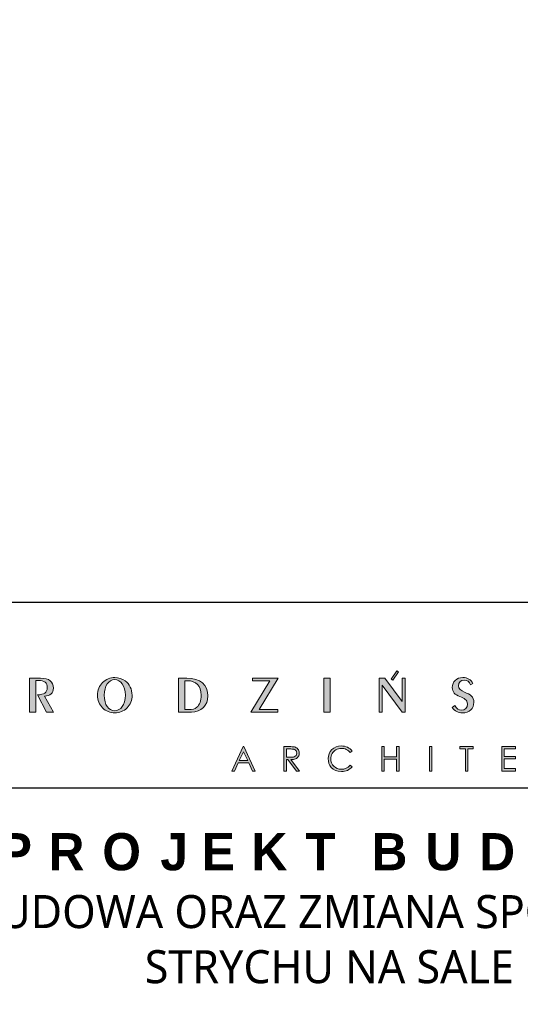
# Model space of a CAD drawing. Header units: millimetres. Extents: x 80301 to 146489, y -78581 to -28273.
# Tile 116 of 135: x 130053 to 130295, y -65999 to -65523. Entities that reach past the tile are written whole.
import ezdxf

# ---------------------------------------------------------------- set-up
doc = ezdxf.new("R2010")
doc.units = ezdxf.units.MM
doc.layers.get('0').update_dxf_attribs({"lineweight": 0})
doc.layers.add('A-przekrycieram.ART', color=7, linetype='Continuous', lineweight=0, true_color=0xffffff)
doc.layers.add('opis..KF', color=250, linetype='Continuous', lineweight=15)
doc.styles.add('ARCH', font='segoeuil.ttf')

# ---------------------------------------------------------------- blocks, each defined once
blk = doc.blocks.new('A$C3E4B4AA6')
at = {"layer": 'opis..KF', "lineweight": 0}
h = blk.add_hatch(color=256, dxfattribs=at)
h.dxf.hatch_style = 1
edge = h.paths.add_edge_path()
edge.add_spline(control_points=[(261.21, 40.88), (261.21, 40.88), (256.36, 49.43), (256.36, 49.43), (256.36, 49.43), (259.43, 49.58), (261.11, 51.19), (261.11, 53.77), (261.11, 53.77), (261.11, 57.23), (258.82, 59.11), (254.24, 59.11), (254.24, 59.11), (254.24, 59.11), (248.27, 59.11), (248.27, 59.11), (248.27, 59.11), (248.27, 59.11), (248.27, 40.88), (248.27, 40.88), (248.27, 40.88), (248.27, 40.88), (251.66, 40.88), (251.66, 40.88), (251.66, 40.88), (251.66, 40.88), (251.66, 57.94), (251.66, 57.94), (251.66, 57.94), (251.66, 57.94), (253.05, 57.94), (253.05, 57.94), (253.05, 57.94), (256.22, 57.94), (257.78, 56.62), (257.78, 53.92), (257.78, 53.92), (257.78, 51.31), (256.14, 50.36), (252.51, 50.12), (252.51, 50.12), (252.51, 50.12), (257.41, 40.88), (257.41, 40.88), (257.41, 40.88), (257.41, 40.88), (261.21, 40.88), (261.21, 40.88)], knot_values=[0, 0, 0, 0, 0.076923, 0.076923, 0.076923, 0.077023, 0.153846, 0.153846, 0.153846, 0.153946, 0.230769, 0.230769, 0.230769, 0.230869, 0.307692, 0.307692, 0.307692, 0.307792, 0.384615, 0.384615, 0.384615, 0.384715, 0.461538, 0.461538, 0.461538, 0.461638, 0.538462, 0.538462, 0.538462, 0.538562, 0.615385, 0.615385, 0.615385, 0.615485, 0.692308, 0.692308, 0.692308, 0.692408, 0.769231, 0.769231, 0.769231, 0.769331, 0.846154, 0.846154, 0.846154, 0.846254, 1, 1, 1, 1], degree=3, periodic=0)
h = blk.add_hatch(color=256, dxfattribs=at)
h.dxf.hatch_style = 1
edge = h.paths.add_edge_path()
edge.add_spline(control_points=[(303.45, 49.95), (303.45, 53.16), (302.11, 55.89), (299.68, 57.69), (299.68, 57.69), (298.04, 58.86), (296.14, 59.5), (294.15, 59.5), (294.15, 59.5), (291.66, 59.5), (289.35, 58.52), (287.59, 56.79), (287.59, 56.79), (285.79, 55.04), (284.84, 52.65), (284.84, 49.95), (284.84, 49.95), (284.84, 47.27), (285.79, 44.9), (287.54, 43.15), (287.54, 43.15), (289.35, 41.35), (291.64, 40.44), (294.15, 40.44), (294.15, 40.44), (296.63, 40.44), (298.92, 41.35), (300.72, 43.15), (300.72, 43.15), (302.5, 44.9), (303.45, 47.27), (303.45, 49.95)], knot_values=[0, 0, 0, 0, 0.111111, 0.111111, 0.111111, 0.111211, 0.222222, 0.222222, 0.222222, 0.222322, 0.333333, 0.333333, 0.333333, 0.333433, 0.444444, 0.444444, 0.444444, 0.444544, 0.555556, 0.555556, 0.555556, 0.555656, 0.666667, 0.666667, 0.666667, 0.666767, 0.777778, 0.777778, 0.777778, 0.777878, 1, 1, 1, 1], degree=3, periodic=0)
edge = h.paths.add_edge_path(flags=16)
edge.add_spline(control_points=[(299.85, 49.95), (299.85, 44.76), (297.31, 41.61), (294.15, 41.61), (294.15, 41.61), (290.95, 41.61), (288.44, 44.78), (288.44, 49.95), (288.44, 49.95), (288.44, 55.14), (290.95, 58.33), (294.15, 58.33), (294.15, 58.33), (297.31, 58.33), (299.85, 55.16), (299.85, 49.95)], knot_values=[0, 0, 0, 0, 0.2, 0.2, 0.2, 0.2001, 0.4, 0.4, 0.4, 0.4001, 0.6, 0.6, 0.6, 0.6001, 1, 1, 1, 1], degree=3, periodic=0)
h = blk.add_hatch(color=256, dxfattribs=at)
h.dxf.hatch_style = 1
edge = h.paths.add_edge_path()
edge.add_spline(control_points=[(344.26, 49.58), (344.26, 55.48), (340.09, 59.11), (332.9, 59.11), (332.9, 59.11), (332.9, 59.11), (328.45, 59.11), (328.45, 59.11), (328.45, 59.11), (328.45, 59.11), (328.45, 40.88), (328.45, 40.88), (328.45, 40.88), (328.45, 40.88), (335.34, 40.88), (335.34, 40.88), (335.34, 40.88), (340.72, 40.88), (344.26, 44.39), (344.26, 49.58)], knot_values=[0, 0, 0, 0, 0.166667, 0.166667, 0.166667, 0.166767, 0.333333, 0.333333, 0.333333, 0.333433, 0.5, 0.5, 0.5, 0.5001, 0.666667, 0.666667, 0.666667, 0.666767, 1, 1, 1, 1], degree=3, periodic=0)
edge = h.paths.add_edge_path(flags=16)
edge.add_spline(control_points=[(340.63, 50.04), (340.63, 47), (339.75, 44.71), (338.31, 43.44), (338.31, 43.44), (337.29, 42.56), (335.85, 42.25), (333.81, 42.25), (333.81, 42.25), (333.81, 42.25), (331.81, 42.25), (331.81, 42.25), (331.81, 42.25), (331.81, 42.25), (331.81, 57.74), (331.81, 57.74), (331.81, 57.74), (331.81, 57.74), (333.07, 57.74), (333.07, 57.74), (333.07, 57.74), (337.97, 57.74), (340.63, 55.01), (340.63, 50.04)], knot_values=[0, 0, 0, 0, 0.142857, 0.142857, 0.142857, 0.142957, 0.285714, 0.285714, 0.285714, 0.285814, 0.428571, 0.428571, 0.428571, 0.428671, 0.571429, 0.571429, 0.571429, 0.571529, 0.714286, 0.714286, 0.714286, 0.714386, 1, 1, 1, 1], degree=3, periodic=0)
h = blk.add_hatch(color=256, dxfattribs=at)
h.dxf.hatch_style = 1
edge = h.paths.add_edge_path()
edge.add_spline(control_points=[(382.16, 59.11), (382.16, 59.11), (368.32, 59.11), (368.32, 59.11), (368.32, 59.11), (368.32, 59.11), (368.32, 57.74), (368.32, 57.74), (368.32, 57.74), (368.32, 57.74), (377.58, 57.74), (377.58, 57.74), (377.58, 57.74), (377.58, 57.74), (367.28, 40.88), (367.28, 40.88), (367.28, 40.88), (367.28, 40.88), (381.97, 40.88), (381.97, 40.88), (381.97, 40.88), (381.97, 40.88), (381.97, 42.25), (381.97, 42.25), (381.97, 42.25), (381.97, 42.25), (371.88, 42.25), (371.88, 42.25), (371.88, 42.25), (371.88, 42.25), (382.16, 59.11), (382.16, 59.11)], knot_values=[0, 0, 0, 0, 0.111111, 0.111111, 0.111111, 0.111211, 0.222222, 0.222222, 0.222222, 0.222322, 0.333333, 0.333333, 0.333333, 0.333433, 0.444444, 0.444444, 0.444444, 0.444544, 0.555556, 0.555556, 0.555556, 0.555656, 0.666667, 0.666667, 0.666667, 0.666767, 0.777778, 0.777778, 0.777778, 0.777878, 1, 1, 1, 1], degree=3, periodic=0)
h = blk.add_hatch(color=256, dxfattribs=at)
h.dxf.hatch_style = 1
edge = h.paths.add_edge_path()
edge.add_spline(control_points=[(410.03, 40.88), (410.03, 40.88), (410.03, 59.11), (410.03, 59.11), (410.03, 59.11), (410.03, 59.11), (406.69, 59.11), (406.69, 59.11), (406.69, 59.11), (406.69, 59.11), (406.69, 40.88), (406.69, 40.88), (406.69, 40.88), (406.69, 40.88), (410.03, 40.88), (410.03, 40.88)], knot_values=[0, 0, 0, 0, 0.2, 0.2, 0.2, 0.2001, 0.4, 0.4, 0.4, 0.4001, 0.6, 0.6, 0.6, 0.6001, 1, 1, 1, 1], degree=3, periodic=0)
h = blk.add_hatch(color=256, dxfattribs=at)
h.dxf.hatch_style = 1
edge = h.paths.add_edge_path()
edge.add_spline(control_points=[(450.52, 40.88), (450.52, 40.88), (450.52, 59.11), (450.52, 59.11), (450.52, 59.11), (450.52, 59.11), (448.89, 59.11), (448.89, 59.11), (448.89, 59.11), (448.89, 59.11), (448.89, 46.51), (448.89, 46.51), (448.89, 46.51), (448.89, 46.51), (439.46, 59.11), (439.46, 59.11), (439.46, 59.11), (439.46, 59.11), (436.36, 59.11), (436.36, 59.11), (436.36, 59.11), (436.36, 59.11), (436.36, 40.88), (436.36, 40.88), (436.36, 40.88), (436.36, 40.88), (437.97, 40.88), (437.97, 40.88), (437.97, 40.88), (437.97, 40.88), (437.97, 55.4), (437.97, 55.4), (437.97, 55.4), (437.97, 55.4), (448.89, 40.88), (448.89, 40.88), (448.89, 40.88), (448.89, 40.88), (450.52, 40.88), (450.52, 40.88)], knot_values=[0, 0, 0, 0, 0.090909, 0.090909, 0.090909, 0.091009, 0.181818, 0.181818, 0.181818, 0.181918, 0.272727, 0.272727, 0.272727, 0.272827, 0.363636, 0.363636, 0.363636, 0.363736, 0.454545, 0.454545, 0.454545, 0.454645, 0.545455, 0.545455, 0.545455, 0.545555, 0.636364, 0.636364, 0.636364, 0.636464, 0.727273, 0.727273, 0.727273, 0.727373, 0.818182, 0.818182, 0.818182, 0.818282, 1, 1, 1, 1], degree=3, periodic=0)
edge = h.paths.add_edge_path()
edge.add_spline(control_points=[(443.87, 58.02), (443.87, 58.02), (446.85, 62.62), (446.85, 62.62), (446.85, 62.62), (446.85, 62.62), (445.89, 63.1), (445.89, 63.1), (445.89, 63.1), (445.89, 63.1), (442.91, 58.5), (442.91, 58.5), (442.91, 58.5), (442.91, 58.5), (443.87, 58.02), (443.87, 58.02)], knot_values=[0, 0, 0, 0, 0.2, 0.2, 0.2, 0.2001, 0.4, 0.4, 0.4, 0.4001, 0.6, 0.6, 0.6, 0.6001, 1, 1, 1, 1], degree=3, periodic=0)
h = blk.add_hatch(color=256, dxfattribs=at)
h.dxf.hatch_style = 1
edge = h.paths.add_edge_path()
edge.add_spline(control_points=[(487.4, 46.07), (487.4, 49.21), (485.45, 50.31), (482.45, 51.6), (482.45, 51.6), (480.41, 52.48), (479.16, 53.28), (479.16, 55.04), (479.16, 55.04), (479.16, 56.87), (480.41, 58.11), (482.16, 58.11), (482.16, 58.11), (483.79, 58.11), (485.04, 57.18), (485.67, 55.45), (485.67, 55.45), (485.67, 55.45), (486.86, 56.26), (486.86, 56.26), (486.86, 56.26), (485.94, 58.33), (483.99, 59.5), (481.48, 59.5), (481.48, 59.5), (478.07, 59.5), (475.8, 57.18), (475.8, 54.09), (475.8, 54.09), (475.8, 51.63), (477.12, 50.31), (479.82, 49.19), (479.82, 49.19), (482.28, 48.19), (483.96, 47.53), (483.96, 45.22), (483.96, 45.22), (483.96, 43.32), (482.65, 41.91), (480.68, 41.91), (480.68, 41.91), (479.29, 41.91), (477.95, 42.76), (477.12, 44.34), (477.12, 44.34), (477.12, 44.34), (475.78, 43.39), (475.78, 43.39), (475.78, 43.39), (477.12, 41.35), (478.9, 40.44), (481.38, 40.44), (481.38, 40.44), (484.84, 40.44), (487.4, 42.78), (487.4, 46.07)], knot_values=[0, 0, 0, 0, 0.066667, 0.066667, 0.066667, 0.066767, 0.133333, 0.133333, 0.133333, 0.133433, 0.2, 0.2, 0.2, 0.2001, 0.266667, 0.266667, 0.266667, 0.266767, 0.333333, 0.333333, 0.333333, 0.333433, 0.4, 0.4, 0.4, 0.4001, 0.466667, 0.466667, 0.466667, 0.466767, 0.533333, 0.533333, 0.533333, 0.533433, 0.6, 0.6, 0.6, 0.6001, 0.666667, 0.666667, 0.666667, 0.666767, 0.733333, 0.733333, 0.733333, 0.733433, 0.8, 0.8, 0.8, 0.8001, 0.866667, 0.866667, 0.866667, 0.866767, 1, 1, 1, 1], degree=3, periodic=0)
h = blk.add_hatch(color=256, dxfattribs=at)
h.dxf.hatch_style = 1
edge = h.paths.add_edge_path()
edge.add_spline(control_points=[(363.59, 22.31), (363.59, 22.31), (369.72, 9.18), (369.72, 9.18), (369.72, 9.18), (369.72, 9.18), (368.31, 9.18), (368.31, 9.18), (368.31, 9.18), (368.31, 9.18), (366.25, 13.5), (366.25, 13.5), (366.25, 13.5), (366.25, 13.5), (360.57, 13.5), (360.57, 13.5), (360.57, 13.5), (360.57, 13.5), (358.53, 9.18), (358.53, 9.18), (358.53, 9.18), (358.53, 9.18), (357.06, 9.18), (357.06, 9.18), (357.06, 9.18), (357.06, 9.18), (363.26, 22.31), (363.26, 22.31), (363.26, 22.31), (363.26, 22.31), (363.59, 22.31), (363.59, 22.31)], knot_values=[0, 0, 0, 0, 0.111111, 0.111111, 0.111111, 0.111211, 0.222222, 0.222222, 0.222222, 0.222322, 0.333333, 0.333333, 0.333333, 0.333433, 0.444444, 0.444444, 0.444444, 0.444544, 0.555556, 0.555556, 0.555556, 0.555656, 0.666667, 0.666667, 0.666667, 0.666767, 0.777778, 0.777778, 0.777778, 0.777878, 1, 1, 1, 1], degree=3, periodic=0)
edge = h.paths.add_edge_path(flags=16)
edge.add_spline(control_points=[(363.43, 19.56), (363.43, 19.56), (361.17, 14.78), (361.17, 14.78), (361.17, 14.78), (361.17, 14.78), (365.68, 14.78), (365.68, 14.78), (365.68, 14.78), (365.68, 14.78), (363.43, 19.56), (363.43, 19.56)], knot_values=[0, 0, 0, 0, 0.25, 0.25, 0.25, 0.2501, 0.5, 0.5, 0.5, 0.5001, 1, 1, 1, 1], degree=3, periodic=0)
h = blk.add_hatch(color=256, dxfattribs=at)
h.dxf.hatch_style = 1
edge = h.paths.add_edge_path()
edge.add_spline(control_points=[(385.19, 22.31), (385.19, 22.31), (387.81, 22.31), (387.81, 22.31), (387.81, 22.31), (389.27, 22.31), (390.26, 22.25), (390.78, 22.13), (390.78, 22.13), (391.56, 21.96), (392.19, 21.57), (392.68, 20.99), (392.68, 20.99), (393.17, 20.4), (393.42, 19.68), (393.42, 18.82), (393.42, 18.82), (393.42, 18.11), (393.25, 17.48), (392.91, 16.94), (392.91, 16.94), (392.58, 16.4), (392.09, 15.99), (391.47, 15.72), (391.47, 15.72), (390.84, 15.44), (389.98, 15.3), (388.87, 15.29), (388.87, 15.29), (388.87, 15.29), (393.6, 9.18), (393.6, 9.18), (393.6, 9.18), (393.6, 9.18), (391.99, 9.18), (391.99, 9.18), (391.99, 9.18), (391.99, 9.18), (387.26, 15.29), (387.26, 15.29), (387.26, 15.29), (387.26, 15.29), (386.51, 15.29), (386.51, 15.29), (386.51, 15.29), (386.51, 15.29), (386.51, 9.18), (386.51, 9.18), (386.51, 9.18), (386.51, 9.18), (385.19, 9.18), (385.19, 9.18), (385.19, 9.18), (385.19, 9.18), (385.19, 22.31), (385.19, 22.31)], knot_values=[0, 0, 0, 0, 0.066667, 0.066667, 0.066667, 0.066767, 0.133333, 0.133333, 0.133333, 0.133433, 0.2, 0.2, 0.2, 0.2001, 0.266667, 0.266667, 0.266667, 0.266767, 0.333333, 0.333333, 0.333333, 0.333433, 0.4, 0.4, 0.4, 0.4001, 0.466667, 0.466667, 0.466667, 0.466767, 0.533333, 0.533333, 0.533333, 0.533433, 0.6, 0.6, 0.6, 0.6001, 0.666667, 0.666667, 0.666667, 0.666767, 0.733333, 0.733333, 0.733333, 0.733433, 0.8, 0.8, 0.8, 0.8001, 0.866667, 0.866667, 0.866667, 0.866767, 1, 1, 1, 1], degree=3, periodic=0)
edge = h.paths.add_edge_path(flags=16)
edge.add_spline(control_points=[(386.51, 21.03), (386.51, 21.03), (386.51, 16.57), (386.51, 16.57), (386.51, 16.57), (386.51, 16.57), (388.77, 16.55), (388.77, 16.55), (388.77, 16.55), (389.65, 16.55), (390.3, 16.64), (390.72, 16.8), (390.72, 16.8), (391.14, 16.97), (391.47, 17.24), (391.71, 17.6), (391.71, 17.6), (391.94, 17.97), (392.06, 18.37), (392.06, 18.83), (392.06, 18.83), (392.06, 19.27), (391.94, 19.67), (391.7, 20.03), (391.7, 20.03), (391.47, 20.39), (391.15, 20.65), (390.76, 20.8), (390.76, 20.8), (390.38, 20.96), (389.73, 21.03), (388.83, 21.03), (388.83, 21.03), (388.83, 21.03), (386.51, 21.03), (386.51, 21.03)], knot_values=[0, 0, 0, 0, 0.1, 0.1, 0.1, 0.1001, 0.2, 0.2, 0.2, 0.2001, 0.3, 0.3, 0.3, 0.3001, 0.4, 0.4, 0.4, 0.4001, 0.5, 0.5, 0.5, 0.5001, 0.6, 0.6, 0.6, 0.6001, 0.7, 0.7, 0.7, 0.7001, 0.8, 0.8, 0.8, 0.8001, 1, 1, 1, 1], degree=3, periodic=0)
h = blk.add_hatch(color=256, dxfattribs=at)
h.dxf.hatch_style = 1
edge = h.paths.add_edge_path()
edge.add_spline(control_points=[(421.82, 19.89), (421.82, 19.89), (420.79, 19.09), (420.79, 19.09), (420.79, 19.09), (420.22, 19.84), (419.53, 20.4), (418.73, 20.79), (418.73, 20.79), (417.93, 21.17), (417.05, 21.36), (416.09, 21.36), (416.09, 21.36), (415.05, 21.36), (414.08, 21.11), (413.18, 20.61), (413.18, 20.61), (412.29, 20.1), (411.6, 19.43), (411.11, 18.58), (411.11, 18.58), (410.62, 17.73), (410.38, 16.78), (410.38, 15.72), (410.38, 15.72), (410.38, 14.12), (410.92, 12.78), (412.02, 11.71), (412.02, 11.71), (413.12, 10.64), (414.5, 10.1), (416.17, 10.1), (416.17, 10.1), (418.01, 10.1), (419.55, 10.82), (420.79, 12.26), (420.79, 12.26), (420.79, 12.26), (421.82, 11.47), (421.82, 11.47), (421.82, 11.47), (421.17, 10.64), (420.35, 9.99), (419.37, 9.54), (419.37, 9.54), (418.39, 9.08), (417.3, 8.86), (416.09, 8.86), (416.09, 8.86), (413.79, 8.86), (411.98, 9.62), (410.66, 11.15), (410.66, 11.15), (409.54, 12.44), (408.99, 14), (408.99, 15.82), (408.99, 15.82), (408.99, 17.74), (409.66, 19.36), (411.01, 20.67), (411.01, 20.67), (412.36, 21.99), (414.04, 22.64), (416.07, 22.64), (416.07, 22.64), (417.3, 22.64), (418.4, 22.4), (419.39, 21.92), (419.39, 21.92), (420.38, 21.43), (421.19, 20.76), (421.82, 19.89)], knot_values=[0, 0, 0, 0, 0.052632, 0.052632, 0.052632, 0.052732, 0.105263, 0.105263, 0.105263, 0.105363, 0.157895, 0.157895, 0.157895, 0.157995, 0.210526, 0.210526, 0.210526, 0.210626, 0.263158, 0.263158, 0.263158, 0.263258, 0.315789, 0.315789, 0.315789, 0.315889, 0.368421, 0.368421, 0.368421, 0.368521, 0.421053, 0.421053, 0.421053, 0.421153, 0.473684, 0.473684, 0.473684, 0.473784, 0.526316, 0.526316, 0.526316, 0.526416, 0.578947, 0.578947, 0.578947, 0.579047, 0.631579, 0.631579, 0.631579, 0.631679, 0.684211, 0.684211, 0.684211, 0.684311, 0.736842, 0.736842, 0.736842, 0.736942, 0.789474, 0.789474, 0.789474, 0.789574, 0.842105, 0.842105, 0.842105, 0.842205, 0.894737, 0.894737, 0.894737, 0.894837, 1, 1, 1, 1], degree=3, periodic=0)
h = blk.add_hatch(color=256, dxfattribs=at)
h.dxf.hatch_style = 1
edge = h.paths.add_edge_path()
edge.add_spline(control_points=[(437.81, 22.31), (437.81, 22.31), (439.13, 22.31), (439.13, 22.31), (439.13, 22.31), (439.13, 22.31), (439.13, 16.81), (439.13, 16.81), (439.13, 16.81), (439.13, 16.81), (445.82, 16.81), (445.82, 16.81), (445.82, 16.81), (445.82, 16.81), (445.82, 22.31), (445.82, 22.31), (445.82, 22.31), (445.82, 22.31), (447.13, 22.31), (447.13, 22.31), (447.13, 22.31), (447.13, 22.31), (447.13, 9.18), (447.13, 9.18), (447.13, 9.18), (447.13, 9.18), (445.82, 9.18), (445.82, 9.18), (445.82, 9.18), (445.82, 9.18), (445.82, 15.53), (445.82, 15.53), (445.82, 15.53), (445.82, 15.53), (439.13, 15.53), (439.13, 15.53), (439.13, 15.53), (439.13, 15.53), (439.13, 9.18), (439.13, 9.18), (439.13, 9.18), (439.13, 9.18), (437.81, 9.18), (437.81, 9.18), (437.81, 9.18), (437.81, 9.18), (437.81, 22.31), (437.81, 22.31)], knot_values=[0, 0, 0, 0, 0.076923, 0.076923, 0.076923, 0.077023, 0.153846, 0.153846, 0.153846, 0.153946, 0.230769, 0.230769, 0.230769, 0.230869, 0.307692, 0.307692, 0.307692, 0.307792, 0.384615, 0.384615, 0.384615, 0.384715, 0.461538, 0.461538, 0.461538, 0.461638, 0.538462, 0.538462, 0.538462, 0.538562, 0.615385, 0.615385, 0.615385, 0.615485, 0.692308, 0.692308, 0.692308, 0.692408, 0.769231, 0.769231, 0.769231, 0.769331, 0.846154, 0.846154, 0.846154, 0.846254, 1, 1, 1, 1], degree=3, periodic=0)
h = blk.add_hatch(color=256, dxfattribs=at)
h.dxf.hatch_style = 1
edge = h.paths.add_edge_path()
edge.add_spline(control_points=[(463.51, 22.31), (463.51, 22.31), (464.83, 22.31), (464.83, 22.31), (464.83, 22.31), (464.83, 22.31), (464.83, 9.18), (464.83, 9.18), (464.83, 9.18), (464.83, 9.18), (463.51, 9.18), (463.51, 9.18), (463.51, 9.18), (463.51, 9.18), (463.51, 22.31), (463.51, 22.31)], knot_values=[0, 0, 0, 0, 0.2, 0.2, 0.2, 0.2001, 0.4, 0.4, 0.4, 0.4001, 0.6, 0.6, 0.6, 0.6001, 1, 1, 1, 1], degree=3, periodic=0)
h = blk.add_hatch(color=256, dxfattribs=at)
h.dxf.hatch_style = 1
edge = h.paths.add_edge_path()
edge.add_spline(control_points=[(479.91, 21.03), (479.91, 21.03), (479.91, 22.31), (479.91, 22.31), (479.91, 22.31), (479.91, 22.31), (487.09, 22.31), (487.09, 22.31), (487.09, 22.31), (487.09, 22.31), (487.09, 21.03), (487.09, 21.03), (487.09, 21.03), (487.09, 21.03), (484.17, 21.03), (484.17, 21.03), (484.17, 21.03), (484.17, 21.03), (484.17, 9.18), (484.17, 9.18), (484.17, 9.18), (484.17, 9.18), (482.83, 9.18), (482.83, 9.18), (482.83, 9.18), (482.83, 9.18), (482.83, 21.03), (482.83, 21.03), (482.83, 21.03), (482.83, 21.03), (479.91, 21.03), (479.91, 21.03)], knot_values=[0, 0, 0, 0, 0.111111, 0.111111, 0.111111, 0.111211, 0.222222, 0.222222, 0.222222, 0.222322, 0.333333, 0.333333, 0.333333, 0.333433, 0.444444, 0.444444, 0.444444, 0.444544, 0.555556, 0.555556, 0.555556, 0.555656, 0.666667, 0.666667, 0.666667, 0.666767, 0.777778, 0.777778, 0.777778, 0.777878, 1, 1, 1, 1], degree=3, periodic=0)
h = blk.add_hatch(color=256, dxfattribs=at)
h.dxf.hatch_style = 1
edge = h.paths.add_edge_path()
edge.add_spline(control_points=[(502.38, 22.31), (502.38, 22.31), (509.9, 22.31), (509.9, 22.31), (509.9, 22.31), (509.9, 22.31), (509.9, 21.03), (509.9, 21.03), (509.9, 21.03), (509.9, 21.03), (503.7, 21.03), (503.7, 21.03), (503.7, 21.03), (503.7, 21.03), (503.7, 16.92), (503.7, 16.92), (503.7, 16.92), (503.7, 16.92), (509.84, 16.92), (509.84, 16.92), (509.84, 16.92), (509.84, 16.92), (509.84, 15.64), (509.84, 15.64), (509.84, 15.64), (509.84, 15.64), (503.7, 15.64), (503.7, 15.64), (503.7, 15.64), (503.7, 15.64), (503.7, 10.46), (503.7, 10.46), (503.7, 10.46), (503.7, 10.46), (509.84, 10.46), (509.84, 10.46), (509.84, 10.46), (509.84, 10.46), (509.84, 9.18), (509.84, 9.18), (509.84, 9.18), (509.84, 9.18), (502.38, 9.18), (502.38, 9.18), (502.38, 9.18), (502.38, 9.18), (502.38, 22.31), (502.38, 22.31)], knot_values=[0, 0, 0, 0, 0.076923, 0.076923, 0.076923, 0.077023, 0.153846, 0.153846, 0.153846, 0.153946, 0.230769, 0.230769, 0.230769, 0.230869, 0.307692, 0.307692, 0.307692, 0.307792, 0.384615, 0.384615, 0.384615, 0.384715, 0.461538, 0.461538, 0.461538, 0.461638, 0.538462, 0.538462, 0.538462, 0.538562, 0.615385, 0.615385, 0.615385, 0.615485, 0.692308, 0.692308, 0.692308, 0.692408, 0.769231, 0.769231, 0.769231, 0.769331, 0.846154, 0.846154, 0.846154, 0.846254, 1, 1, 1, 1], degree=3, periodic=0)
at = {"layer": 'opis..KF', "lineweight": 30}
blk.add_lwpolyline([(0, 100), (933, 100), (933, 0), (0, 0)], close=True, dxfattribs=at)
at = {"layer": 'opis..KF', "lineweight": 0}
for points, knots in [([(261.21, 40.88), (261.21, 40.88), (256.36, 49.43), (256.36, 49.43), (256.36, 49.43), (259.43, 49.58), (261.11, 51.19), (261.11, 53.77), (261.11, 53.77), (261.11, 57.23), (258.82, 59.11), (254.24, 59.11), (254.24, 59.11), (254.24, 59.11), (248.27, 59.11), (248.27, 59.11), (248.27, 59.11), (248.27, 59.11), (248.27, 40.88), (248.27, 40.88), (248.27, 40.88), (248.27, 40.88), (251.66, 40.88), (251.66, 40.88), (251.66, 40.88), (251.66, 40.88), (251.66, 57.94), (251.66, 57.94), (251.66, 57.94), (251.66, 57.94), (253.05, 57.94), (253.05, 57.94), (253.05, 57.94), (256.22, 57.94), (257.78, 56.62), (257.78, 53.92), (257.78, 53.92), (257.78, 51.31), (256.14, 50.36), (252.51, 50.12), (252.51, 50.12), (252.51, 50.12), (257.41, 40.88), (257.41, 40.88), (257.41, 40.88), (257.41, 40.88), (261.21, 40.88), (261.21, 40.88)], [0, 0, 0, 0, 0.076923, 0.076923, 0.076923, 0.076923, 0.153846, 0.153846, 0.153846, 0.153846, 0.230769, 0.230769, 0.230769, 0.230769, 0.307692, 0.307692, 0.307692, 0.307692, 0.384615, 0.384615, 0.384615, 0.384615, 0.461538, 0.461538, 0.461538, 0.461538, 0.538462, 0.538462, 0.538462, 0.538462, 0.615385, 0.615385, 0.615385, 0.615385, 0.692308, 0.692308, 0.692308, 0.692308, 0.769231, 0.769231, 0.769231, 0.769231, 0.846154, 0.846154, 0.846154, 0.846154, 1, 1, 1, 1]), ([(303.45, 49.95), (303.45, 53.16), (302.11, 55.89), (299.68, 57.69), (299.68, 57.69), (298.04, 58.86), (296.14, 59.5), (294.15, 59.5), (294.15, 59.5), (291.66, 59.5), (289.35, 58.52), (287.59, 56.79), (287.59, 56.79), (285.79, 55.04), (284.84, 52.65), (284.84, 49.95), (284.84, 49.95), (284.84, 47.27), (285.79, 44.9), (287.54, 43.15), (287.54, 43.15), (289.35, 41.35), (291.64, 40.44), (294.15, 40.44), (294.15, 40.44), (296.63, 40.44), (298.92, 41.35), (300.72, 43.15), (300.72, 43.15), (302.5, 44.9), (303.45, 47.27), (303.45, 49.95)], [0, 0, 0, 0, 0.111111, 0.111111, 0.111111, 0.111111, 0.222222, 0.222222, 0.222222, 0.222222, 0.333333, 0.333333, 0.333333, 0.333333, 0.444444, 0.444444, 0.444444, 0.444444, 0.555556, 0.555556, 0.555556, 0.555556, 0.666667, 0.666667, 0.666667, 0.666667, 0.777778, 0.777778, 0.777778, 0.777778, 1, 1, 1, 1]), ([(299.85, 49.95), (299.85, 44.76), (297.31, 41.61), (294.15, 41.61), (294.15, 41.61), (290.95, 41.61), (288.44, 44.78), (288.44, 49.95), (288.44, 49.95), (288.44, 55.14), (290.95, 58.33), (294.15, 58.33), (294.15, 58.33), (297.31, 58.33), (299.85, 55.16), (299.85, 49.95)], [0, 0, 0, 0, 0.2, 0.2, 0.2, 0.2, 0.4, 0.4, 0.4, 0.4, 0.6, 0.6, 0.6, 0.6, 1, 1, 1, 1]), ([(344.26, 49.58), (344.26, 55.48), (340.09, 59.11), (332.9, 59.11), (332.9, 59.11), (332.9, 59.11), (328.45, 59.11), (328.45, 59.11), (328.45, 59.11), (328.45, 59.11), (328.45, 40.88), (328.45, 40.88), (328.45, 40.88), (328.45, 40.88), (335.34, 40.88), (335.34, 40.88), (335.34, 40.88), (340.72, 40.88), (344.26, 44.39), (344.26, 49.58)], [0, 0, 0, 0, 0.166667, 0.166667, 0.166667, 0.166667, 0.333333, 0.333333, 0.333333, 0.333333, 0.5, 0.5, 0.5, 0.5, 0.666667, 0.666667, 0.666667, 0.666667, 1, 1, 1, 1]), ([(382.16, 59.11), (382.16, 59.11), (368.32, 59.11), (368.32, 59.11), (368.32, 59.11), (368.32, 59.11), (368.32, 57.74), (368.32, 57.74), (368.32, 57.74), (368.32, 57.74), (377.58, 57.74), (377.58, 57.74), (377.58, 57.74), (377.58, 57.74), (367.28, 40.88), (367.28, 40.88), (367.28, 40.88), (367.28, 40.88), (381.97, 40.88), (381.97, 40.88), (381.97, 40.88), (381.97, 40.88), (381.97, 42.25), (381.97, 42.25), (381.97, 42.25), (381.97, 42.25), (371.88, 42.25), (371.88, 42.25), (371.88, 42.25), (371.88, 42.25), (382.16, 59.11), (382.16, 59.11)], [0, 0, 0, 0, 0.111111, 0.111111, 0.111111, 0.111111, 0.222222, 0.222222, 0.222222, 0.222222, 0.333333, 0.333333, 0.333333, 0.333333, 0.444444, 0.444444, 0.444444, 0.444444, 0.555556, 0.555556, 0.555556, 0.555556, 0.666667, 0.666667, 0.666667, 0.666667, 0.777778, 0.777778, 0.777778, 0.777778, 1, 1, 1, 1]), ([(410.03, 40.88), (410.03, 40.88), (410.03, 59.11), (410.03, 59.11), (410.03, 59.11), (410.03, 59.11), (406.69, 59.11), (406.69, 59.11), (406.69, 59.11), (406.69, 59.11), (406.69, 40.88), (406.69, 40.88), (406.69, 40.88), (406.69, 40.88), (410.03, 40.88), (410.03, 40.88)], [0, 0, 0, 0, 0.2, 0.2, 0.2, 0.2, 0.4, 0.4, 0.4, 0.4, 0.6, 0.6, 0.6, 0.6, 1, 1, 1, 1]), ([(450.52, 40.88), (450.52, 40.88), (450.52, 59.11), (450.52, 59.11), (450.52, 59.11), (450.52, 59.11), (448.89, 59.11), (448.89, 59.11), (448.89, 59.11), (448.89, 59.11), (448.89, 46.51), (448.89, 46.51), (448.89, 46.51), (448.89, 46.51), (439.46, 59.11), (439.46, 59.11), (439.46, 59.11), (439.46, 59.11), (436.36, 59.11), (436.36, 59.11), (436.36, 59.11), (436.36, 59.11), (436.36, 40.88), (436.36, 40.88), (436.36, 40.88), (436.36, 40.88), (437.97, 40.88), (437.97, 40.88), (437.97, 40.88), (437.97, 40.88), (437.97, 55.4), (437.97, 55.4), (437.97, 55.4), (437.97, 55.4), (448.89, 40.88), (448.89, 40.88), (448.89, 40.88), (448.89, 40.88), (450.52, 40.88), (450.52, 40.88)], [0, 0, 0, 0, 0.090909, 0.090909, 0.090909, 0.090909, 0.181818, 0.181818, 0.181818, 0.181818, 0.272727, 0.272727, 0.272727, 0.272727, 0.363636, 0.363636, 0.363636, 0.363636, 0.454545, 0.454545, 0.454545, 0.454545, 0.545455, 0.545455, 0.545455, 0.545455, 0.636364, 0.636364, 0.636364, 0.636364, 0.727273, 0.727273, 0.727273, 0.727273, 0.818182, 0.818182, 0.818182, 0.818182, 1, 1, 1, 1]), ([(443.87, 58.02), (443.87, 58.02), (446.85, 62.62), (446.85, 62.62), (446.85, 62.62), (446.85, 62.62), (445.89, 63.1), (445.89, 63.1), (445.89, 63.1), (445.89, 63.1), (442.91, 58.5), (442.91, 58.5), (442.91, 58.5), (442.91, 58.5), (443.87, 58.02), (443.87, 58.02)], [0, 0, 0, 0, 0.2, 0.2, 0.2, 0.2, 0.4, 0.4, 0.4, 0.4, 0.6, 0.6, 0.6, 0.6, 1, 1, 1, 1]), ([(487.4, 46.07), (487.4, 49.21), (485.45, 50.31), (482.45, 51.6), (482.45, 51.6), (480.41, 52.48), (479.16, 53.28), (479.16, 55.04), (479.16, 55.04), (479.16, 56.87), (480.41, 58.11), (482.16, 58.11), (482.16, 58.11), (483.79, 58.11), (485.04, 57.18), (485.67, 55.45), (485.67, 55.45), (485.67, 55.45), (486.86, 56.26), (486.86, 56.26), (486.86, 56.26), (485.94, 58.33), (483.99, 59.5), (481.48, 59.5), (481.48, 59.5), (478.07, 59.5), (475.8, 57.18), (475.8, 54.09), (475.8, 54.09), (475.8, 51.63), (477.12, 50.31), (479.82, 49.19), (479.82, 49.19), (482.28, 48.19), (483.96, 47.53), (483.96, 45.22), (483.96, 45.22), (483.96, 43.32), (482.65, 41.91), (480.68, 41.91), (480.68, 41.91), (479.29, 41.91), (477.95, 42.76), (477.12, 44.34), (477.12, 44.34), (477.12, 44.34), (475.78, 43.39), (475.78, 43.39), (475.78, 43.39), (477.12, 41.35), (478.9, 40.44), (481.38, 40.44), (481.38, 40.44), (484.84, 40.44), (487.4, 42.78), (487.4, 46.07)], [0, 0, 0, 0, 0.066667, 0.066667, 0.066667, 0.066667, 0.133333, 0.133333, 0.133333, 0.133333, 0.2, 0.2, 0.2, 0.2, 0.266667, 0.266667, 0.266667, 0.266667, 0.333333, 0.333333, 0.333333, 0.333333, 0.4, 0.4, 0.4, 0.4, 0.466667, 0.466667, 0.466667, 0.466667, 0.533333, 0.533333, 0.533333, 0.533333, 0.6, 0.6, 0.6, 0.6, 0.666667, 0.666667, 0.666667, 0.666667, 0.733333, 0.733333, 0.733333, 0.733333, 0.8, 0.8, 0.8, 0.8, 0.866667, 0.866667, 0.866667, 0.866667, 1, 1, 1, 1]), ([(340.63, 50.04), (340.63, 47), (339.75, 44.71), (338.31, 43.44), (338.31, 43.44), (337.29, 42.56), (335.85, 42.25), (333.81, 42.25), (333.81, 42.25), (333.81, 42.25), (331.81, 42.25), (331.81, 42.25), (331.81, 42.25), (331.81, 42.25), (331.81, 57.74), (331.81, 57.74), (331.81, 57.74), (331.81, 57.74), (333.07, 57.74), (333.07, 57.74), (333.07, 57.74), (337.97, 57.74), (340.63, 55.01), (340.63, 50.04)], [0, 0, 0, 0, 0.142857, 0.142857, 0.142857, 0.142857, 0.285714, 0.285714, 0.285714, 0.285714, 0.428571, 0.428571, 0.428571, 0.428571, 0.571429, 0.571429, 0.571429, 0.571429, 0.714286, 0.714286, 0.714286, 0.714286, 1, 1, 1, 1]), ([(363.59, 22.31), (363.59, 22.31), (369.72, 9.18), (369.72, 9.18), (369.72, 9.18), (369.72, 9.18), (368.31, 9.18), (368.31, 9.18), (368.31, 9.18), (368.31, 9.18), (366.25, 13.5), (366.25, 13.5), (366.25, 13.5), (366.25, 13.5), (360.57, 13.5), (360.57, 13.5), (360.57, 13.5), (360.57, 13.5), (358.53, 9.18), (358.53, 9.18), (358.53, 9.18), (358.53, 9.18), (357.06, 9.18), (357.06, 9.18), (357.06, 9.18), (357.06, 9.18), (363.26, 22.31), (363.26, 22.31), (363.26, 22.31), (363.26, 22.31), (363.59, 22.31), (363.59, 22.31)], [0, 0, 0, 0, 0.111111, 0.111111, 0.111111, 0.111111, 0.222222, 0.222222, 0.222222, 0.222222, 0.333333, 0.333333, 0.333333, 0.333333, 0.444444, 0.444444, 0.444444, 0.444444, 0.555556, 0.555556, 0.555556, 0.555556, 0.666667, 0.666667, 0.666667, 0.666667, 0.777778, 0.777778, 0.777778, 0.777778, 1, 1, 1, 1]), ([(385.19, 22.31), (385.19, 22.31), (387.81, 22.31), (387.81, 22.31), (387.81, 22.31), (389.27, 22.31), (390.26, 22.25), (390.78, 22.13), (390.78, 22.13), (391.56, 21.96), (392.19, 21.57), (392.68, 20.99), (392.68, 20.99), (393.17, 20.4), (393.42, 19.68), (393.42, 18.82), (393.42, 18.82), (393.42, 18.11), (393.25, 17.48), (392.91, 16.94), (392.91, 16.94), (392.58, 16.4), (392.09, 15.99), (391.47, 15.72), (391.47, 15.72), (390.84, 15.44), (389.98, 15.3), (388.87, 15.29), (388.87, 15.29), (388.87, 15.29), (393.6, 9.18), (393.6, 9.18), (393.6, 9.18), (393.6, 9.18), (391.99, 9.18), (391.99, 9.18), (391.99, 9.18), (391.99, 9.18), (387.26, 15.29), (387.26, 15.29), (387.26, 15.29), (387.26, 15.29), (386.51, 15.29), (386.51, 15.29), (386.51, 15.29), (386.51, 15.29), (386.51, 9.18), (386.51, 9.18), (386.51, 9.18), (386.51, 9.18), (385.19, 9.18), (385.19, 9.18), (385.19, 9.18), (385.19, 9.18), (385.19, 22.31), (385.19, 22.31)], [0, 0, 0, 0, 0.066667, 0.066667, 0.066667, 0.066667, 0.133333, 0.133333, 0.133333, 0.133333, 0.2, 0.2, 0.2, 0.2, 0.266667, 0.266667, 0.266667, 0.266667, 0.333333, 0.333333, 0.333333, 0.333333, 0.4, 0.4, 0.4, 0.4, 0.466667, 0.466667, 0.466667, 0.466667, 0.533333, 0.533333, 0.533333, 0.533333, 0.6, 0.6, 0.6, 0.6, 0.666667, 0.666667, 0.666667, 0.666667, 0.733333, 0.733333, 0.733333, 0.733333, 0.8, 0.8, 0.8, 0.8, 0.866667, 0.866667, 0.866667, 0.866667, 1, 1, 1, 1]), ([(421.82, 19.89), (421.82, 19.89), (420.79, 19.09), (420.79, 19.09), (420.79, 19.09), (420.22, 19.84), (419.53, 20.4), (418.73, 20.79), (418.73, 20.79), (417.93, 21.17), (417.05, 21.36), (416.09, 21.36), (416.09, 21.36), (415.05, 21.36), (414.08, 21.11), (413.18, 20.61), (413.18, 20.61), (412.29, 20.1), (411.6, 19.43), (411.11, 18.58), (411.11, 18.58), (410.62, 17.73), (410.38, 16.78), (410.38, 15.72), (410.38, 15.72), (410.38, 14.12), (410.92, 12.78), (412.02, 11.71), (412.02, 11.71), (413.12, 10.64), (414.5, 10.1), (416.17, 10.1), (416.17, 10.1), (418.01, 10.1), (419.55, 10.82), (420.79, 12.26), (420.79, 12.26), (420.79, 12.26), (421.82, 11.47), (421.82, 11.47), (421.82, 11.47), (421.17, 10.64), (420.35, 9.99), (419.37, 9.54), (419.37, 9.54), (418.39, 9.08), (417.3, 8.86), (416.09, 8.86), (416.09, 8.86), (413.79, 8.86), (411.98, 9.62), (410.66, 11.15), (410.66, 11.15), (409.54, 12.44), (408.99, 14), (408.99, 15.82), (408.99, 15.82), (408.99, 17.74), (409.66, 19.36), (411.01, 20.67), (411.01, 20.67), (412.36, 21.99), (414.04, 22.64), (416.07, 22.64), (416.07, 22.64), (417.3, 22.64), (418.4, 22.4), (419.39, 21.92), (419.39, 21.92), (420.38, 21.43), (421.19, 20.76), (421.82, 19.89)], [0, 0, 0, 0, 0.052632, 0.052632, 0.052632, 0.052632, 0.105263, 0.105263, 0.105263, 0.105263, 0.157895, 0.157895, 0.157895, 0.157895, 0.210526, 0.210526, 0.210526, 0.210526, 0.263158, 0.263158, 0.263158, 0.263158, 0.315789, 0.315789, 0.315789, 0.315789, 0.368421, 0.368421, 0.368421, 0.368421, 0.421053, 0.421053, 0.421053, 0.421053, 0.473684, 0.473684, 0.473684, 0.473684, 0.526316, 0.526316, 0.526316, 0.526316, 0.578947, 0.578947, 0.578947, 0.578947, 0.631579, 0.631579, 0.631579, 0.631579, 0.684211, 0.684211, 0.684211, 0.684211, 0.736842, 0.736842, 0.736842, 0.736842, 0.789474, 0.789474, 0.789474, 0.789474, 0.842105, 0.842105, 0.842105, 0.842105, 0.894737, 0.894737, 0.894737, 0.894737, 1, 1, 1, 1]), ([(437.81, 22.31), (437.81, 22.31), (439.13, 22.31), (439.13, 22.31), (439.13, 22.31), (439.13, 22.31), (439.13, 16.81), (439.13, 16.81), (439.13, 16.81), (439.13, 16.81), (445.82, 16.81), (445.82, 16.81), (445.82, 16.81), (445.82, 16.81), (445.82, 22.31), (445.82, 22.31), (445.82, 22.31), (445.82, 22.31), (447.13, 22.31), (447.13, 22.31), (447.13, 22.31), (447.13, 22.31), (447.13, 9.18), (447.13, 9.18), (447.13, 9.18), (447.13, 9.18), (445.82, 9.18), (445.82, 9.18), (445.82, 9.18), (445.82, 9.18), (445.82, 15.53), (445.82, 15.53), (445.82, 15.53), (445.82, 15.53), (439.13, 15.53), (439.13, 15.53), (439.13, 15.53), (439.13, 15.53), (439.13, 9.18), (439.13, 9.18), (439.13, 9.18), (439.13, 9.18), (437.81, 9.18), (437.81, 9.18), (437.81, 9.18), (437.81, 9.18), (437.81, 22.31), (437.81, 22.31)], [0, 0, 0, 0, 0.076923, 0.076923, 0.076923, 0.076923, 0.153846, 0.153846, 0.153846, 0.153846, 0.230769, 0.230769, 0.230769, 0.230769, 0.307692, 0.307692, 0.307692, 0.307692, 0.384615, 0.384615, 0.384615, 0.384615, 0.461538, 0.461538, 0.461538, 0.461538, 0.538462, 0.538462, 0.538462, 0.538462, 0.615385, 0.615385, 0.615385, 0.615385, 0.692308, 0.692308, 0.692308, 0.692308, 0.769231, 0.769231, 0.769231, 0.769231, 0.846154, 0.846154, 0.846154, 0.846154, 1, 1, 1, 1]), ([(463.51, 22.31), (463.51, 22.31), (464.83, 22.31), (464.83, 22.31), (464.83, 22.31), (464.83, 22.31), (464.83, 9.18), (464.83, 9.18), (464.83, 9.18), (464.83, 9.18), (463.51, 9.18), (463.51, 9.18), (463.51, 9.18), (463.51, 9.18), (463.51, 22.31), (463.51, 22.31)], [0, 0, 0, 0, 0.2, 0.2, 0.2, 0.2, 0.4, 0.4, 0.4, 0.4, 0.6, 0.6, 0.6, 0.6, 1, 1, 1, 1]), ([(479.91, 21.03), (479.91, 21.03), (479.91, 22.31), (479.91, 22.31), (479.91, 22.31), (479.91, 22.31), (487.09, 22.31), (487.09, 22.31), (487.09, 22.31), (487.09, 22.31), (487.09, 21.03), (487.09, 21.03), (487.09, 21.03), (487.09, 21.03), (484.17, 21.03), (484.17, 21.03), (484.17, 21.03), (484.17, 21.03), (484.17, 9.18), (484.17, 9.18), (484.17, 9.18), (484.17, 9.18), (482.83, 9.18), (482.83, 9.18), (482.83, 9.18), (482.83, 9.18), (482.83, 21.03), (482.83, 21.03), (482.83, 21.03), (482.83, 21.03), (479.91, 21.03), (479.91, 21.03)], [0, 0, 0, 0, 0.111111, 0.111111, 0.111111, 0.111111, 0.222222, 0.222222, 0.222222, 0.222222, 0.333333, 0.333333, 0.333333, 0.333333, 0.444444, 0.444444, 0.444444, 0.444444, 0.555556, 0.555556, 0.555556, 0.555556, 0.666667, 0.666667, 0.666667, 0.666667, 0.777778, 0.777778, 0.777778, 0.777778, 1, 1, 1, 1]), ([(502.38, 22.31), (502.38, 22.31), (509.9, 22.31), (509.9, 22.31), (509.9, 22.31), (509.9, 22.31), (509.9, 21.03), (509.9, 21.03), (509.9, 21.03), (509.9, 21.03), (503.7, 21.03), (503.7, 21.03), (503.7, 21.03), (503.7, 21.03), (503.7, 16.92), (503.7, 16.92), (503.7, 16.92), (503.7, 16.92), (509.84, 16.92), (509.84, 16.92), (509.84, 16.92), (509.84, 16.92), (509.84, 15.64), (509.84, 15.64), (509.84, 15.64), (509.84, 15.64), (503.7, 15.64), (503.7, 15.64), (503.7, 15.64), (503.7, 15.64), (503.7, 10.46), (503.7, 10.46), (503.7, 10.46), (503.7, 10.46), (509.84, 10.46), (509.84, 10.46), (509.84, 10.46), (509.84, 10.46), (509.84, 9.18), (509.84, 9.18), (509.84, 9.18), (509.84, 9.18), (502.38, 9.18), (502.38, 9.18), (502.38, 9.18), (502.38, 9.18), (502.38, 22.31), (502.38, 22.31)], [0, 0, 0, 0, 0.076923, 0.076923, 0.076923, 0.076923, 0.153846, 0.153846, 0.153846, 0.153846, 0.230769, 0.230769, 0.230769, 0.230769, 0.307692, 0.307692, 0.307692, 0.307692, 0.384615, 0.384615, 0.384615, 0.384615, 0.461538, 0.461538, 0.461538, 0.461538, 0.538462, 0.538462, 0.538462, 0.538462, 0.615385, 0.615385, 0.615385, 0.615385, 0.692308, 0.692308, 0.692308, 0.692308, 0.769231, 0.769231, 0.769231, 0.769231, 0.846154, 0.846154, 0.846154, 0.846154, 1, 1, 1, 1]), ([(363.43, 19.56), (363.43, 19.56), (361.17, 14.78), (361.17, 14.78), (361.17, 14.78), (361.17, 14.78), (365.68, 14.78), (365.68, 14.78), (365.68, 14.78), (365.68, 14.78), (363.43, 19.56), (363.43, 19.56)], [0, 0, 0, 0, 0.25, 0.25, 0.25, 0.25, 0.5, 0.5, 0.5, 0.5, 1, 1, 1, 1]), ([(386.51, 21.03), (386.51, 21.03), (386.51, 16.57), (386.51, 16.57), (386.51, 16.57), (386.51, 16.57), (388.77, 16.55), (388.77, 16.55), (388.77, 16.55), (389.65, 16.55), (390.3, 16.64), (390.72, 16.8), (390.72, 16.8), (391.14, 16.97), (391.47, 17.24), (391.71, 17.6), (391.71, 17.6), (391.94, 17.97), (392.06, 18.37), (392.06, 18.83), (392.06, 18.83), (392.06, 19.27), (391.94, 19.67), (391.7, 20.03), (391.7, 20.03), (391.47, 20.39), (391.15, 20.65), (390.76, 20.8), (390.76, 20.8), (390.38, 20.96), (389.73, 21.03), (388.83, 21.03), (388.83, 21.03), (388.83, 21.03), (386.51, 21.03), (386.51, 21.03)], [0, 0, 0, 0, 0.1, 0.1, 0.1, 0.1, 0.2, 0.2, 0.2, 0.2, 0.3, 0.3, 0.3, 0.3, 0.4, 0.4, 0.4, 0.4, 0.5, 0.5, 0.5, 0.5, 0.6, 0.6, 0.6, 0.6, 0.7, 0.7, 0.7, 0.7, 0.8, 0.8, 0.8, 0.8, 1, 1, 1, 1])]:
    blk.add_open_spline(points, degree=3, knots=knots, dxfattribs=at)
blk = doc.blocks.new('*U1234')
at = {"layer": 'A-przekrycieram.ART'}
h = blk.add_hatch(color=256, dxfattribs=at)
h.dxf.hatch_style = 1
h.paths.add_polyline_path([(0, 4200), (8500, 4200), (8500, 0), (0, 0)])
h.paths.add_polyline_path([(200, 4100), (8400, 4100), (8400, 100), (200, 100)], flags=16)

msp = doc.modelspace()

# ---------------------------------------------------------------- linework, layer by layer
at = {"layer": 'opis..KF'}
msp.add_lwpolyline([(130674.45, -65894.59), (129833.89, -65894.59), (129833.89, -66007.09), (130674.45, -66007.09)], close=True, dxfattribs=at)

# ---------------------------------------------------------------- block references
msp.add_blockref('*U1234', (122274.45, -66535.84))
at = {"layer": 'opis..KF', "xscale": 0.8999999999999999, "yscale": 0.8999999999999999, "zscale": 0.8999999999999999}
msp.add_blockref('A$C3E4B4AA6', (129833.89, -65894.59), dxfattribs=at)

# ---------------------------------------------------------------- texts
at = {"layer": 'opis..KF', "insert": (130252.04, -65954.87), "char_height": 18, "width": 909.6583, "attachment_point": 5, "style": 'ARCH'}
msp.add_mtext('\\A1;{\\fCentury Gothic|b1|i0|c238|p34;\\T1.5;PROJEKT BUDOWLANY\\P\\fSegoe UI Light|b0|i0|c238|p34;\\H0.88889x;\\T1;PRZEBUDOWA ORAZ ZMIANA SPOSOBU UŻYTKOWANIA \\PSTRYCHU NA SALE LEKCYJNE}', dxfattribs=at)

doc.saveas('drawing.dxf')
